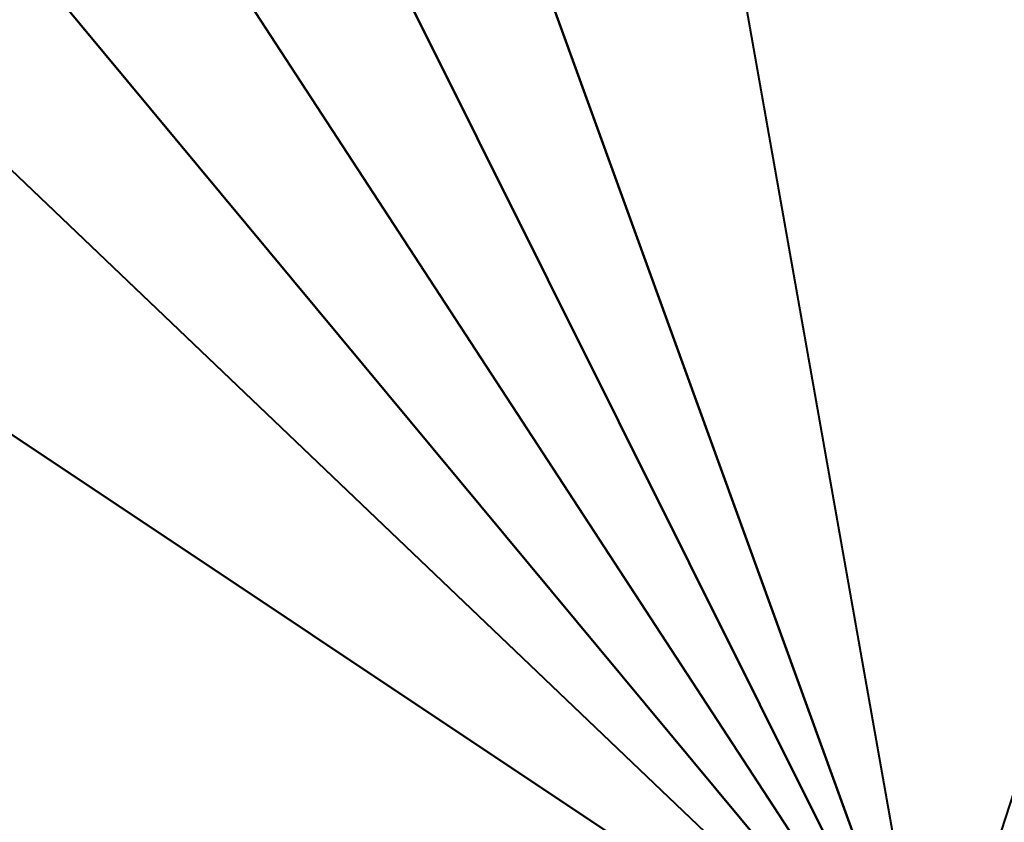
# Model space of a CAD drawing. Header units: millimetres. Extents: x -174 to 174, y -250 to 85.
# Tile 199 of 256: x -24.9688 to -24.9349, y 0.0077 to 0.0354. Entities that reach past the tile are written whole.
import ezdxf

# ---------------------------------------------------------------- set-up
doc = ezdxf.new("R2010")
doc.units = ezdxf.units.MM
doc.layers.add('P-SANR-FIXT', color=6, linetype='Continuous', lineweight=30)

msp = doc.modelspace()

# ---------------------------------------------------------------- meshes
at = {"layer": 'P-SANR-FIXT', "lineweight": 40}
mesh = msp.add_polyface(dxfattribs=at)
corners = [(-40.000002, 84.999999, 14.000001), (-62.500005, 78.971143, 14.000001), (-78.971152, 62.5, 14.000001), (-85.000008, 40.000002, 14.000001), (-24.93747, 0, 18.6), (-24.93747, 0, 18.6), (-24.93747, 0, 18.6), (-24.93747, 0, 18.6), (-24.93747, 0, 18.6), (-24.93747, 0, 18.6), (-24.93747, 0, 18.6), (-24.93747, 0, 18.6), (-70.735576, 70.735572, 14.000001), (-51.250006, 81.985575, 14.000001), (-81.985575, 51.250001, 14.000001), (-34.599678, 54.525206, 15.649224), (-63.465962, 25.658919, 15.649224), (-39.439876, 39.969208, 16.370732), (-52.821394, 26.587689, 16.370732), (-47.081052, 33.922107, 16.427316), (-41.048757, 32.278508, 16.699133), (-46.911022, 26.416245, 16.699133)]
mesh.append_faces([[corners[k] for k in face] for face in [(15, 17, 10)]], dxfattribs={"vtx0": -1})
mesh.append_faces([[corners[k] for k in face] for face in [(1, 17, 13)]], dxfattribs={"vtx0": -1, "vtx1": -1})
mesh.append_faces([[corners[k] for k in face] for face in [(2, 18, 21), (1, 20, 17), (12, 19, 20), (16, 18, 14), (15, 13, 17), (21, 19, 12)]], dxfattribs={"vtx0": -1, "vtx1": -1, "vtx2": -1})
mesh.append_faces([[corners[k] for k in face] for face in [(21, 12, 2), (20, 1, 12), (18, 2, 14)]], dxfattribs={"vtx0": -1, "vtx2": -1})
mesh.append_faces([[corners[k] for k in face] for face in [(6, 21, 18), (7, 19, 21), (8, 20, 19)]], dxfattribs={"vtx1": -1})
mesh.append_faces([[corners[k] for k in face] for face in [(20, 9, 17), (14, 3, 16), (15, 0, 13), (16, 5, 18)]], dxfattribs={"vtx2": -1})
mesh = msp.add_polyface(dxfattribs=at)
corners = [(-85.000008, -40.000002, 14.000001), (-24.93747, 0, 18.6), (-85.000008, 40.000002, 14.000001)]
mesh.append_faces([[corners[k] for k in face] for face in [(0, 1, 2)]])
mesh = msp.add_polyface(dxfattribs=at)
corners = [(24.93747, 0, 18.6), (20.174836, 14.657877, 18.6), (7.706102, 23.716944, 18.6), (-7.706102, 23.716944, 18.6), (-20.174836, 14.657877, 18.6), (-24.93747, 0, 18.6), (-20.174836, -14.657877, 18.6), (-7.706102, -23.716944, 18.6), (7.706102, -23.716944, 18.6), (20.174836, -14.657877, 18.6)]
mesh.append_faces([[corners[k] for k in face] for face in [(2, 0, 1), (6, 4, 5)]], dxfattribs={"vtx0": -1})
mesh.append_faces([[corners[k] for k in face] for face in [(9, 3, 4, 6)]], dxfattribs={"vtx0": -1, "vtx2": -1, "vtx3": -1})
mesh.append_faces([[corners[k] for k in face] for face in [(8, 9, 6, 7)]], dxfattribs={"vtx1": -1})
mesh.append_faces([[corners[k] for k in face] for face in [(2, 3, 9, 0)]], dxfattribs={"vtx1": -1, "vtx3": -1})

doc.saveas('drawing.dxf')
